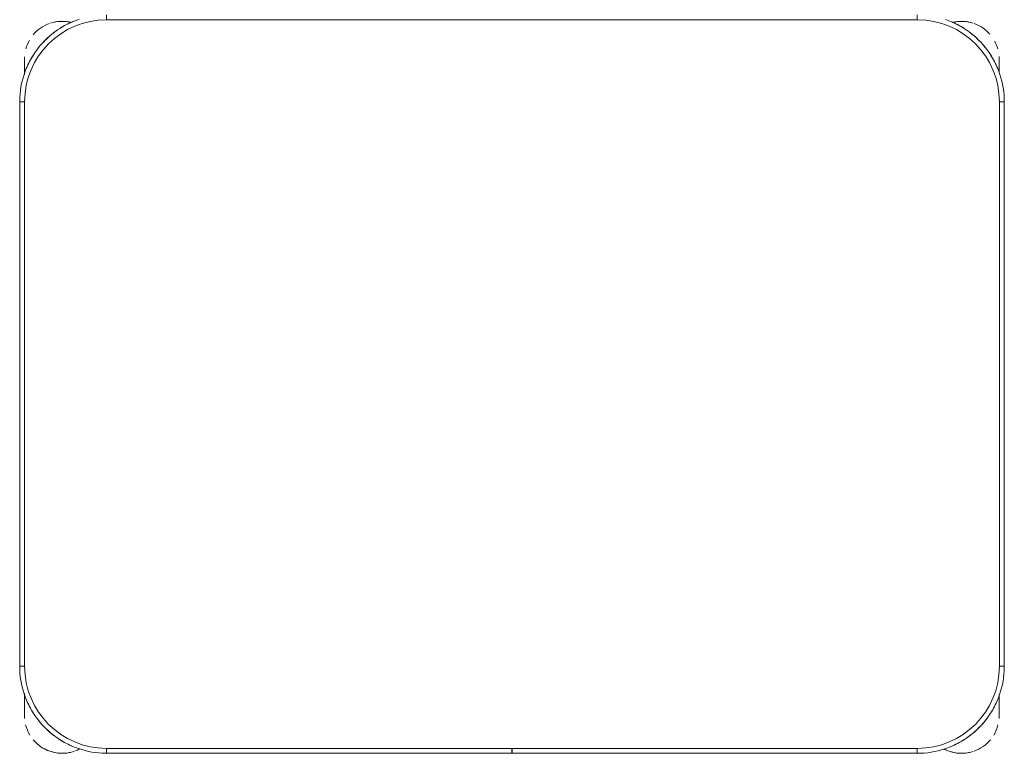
# Model space of a CAD drawing. Header units: metres. Extents: x 3 to 43.5, y -74 to -48.5.
# Tile 187 of 209: x 38.65 to 39.25, y -54.027 to -53.58. Entities that reach past the tile are written whole.
import ezdxf

# ---------------------------------------------------------------- set-up
doc = ezdxf.new("R2010")
doc.units = ezdxf.units.M
doc.layers.add('I-FURN', color=7, linetype='Continuous', lineweight=18)

# ---------------------------------------------------------------- blocks, each defined once
blk = doc.blocks.new('ConjuntoParaAlunoTamanho6 - CJA06_ConjuntoParaAlunoTamanho6-V9-1PAV - FRIGORÍFICA')
at = {"layer": 'I-FURN', "color": 253, "true_color": 0xaaaaaa}
for p, q in [((-0.247, 0.06497), (-0.247, 0.06197)), ((0.247, 0.06497), (0.247, 0.06197)), ((-0.29713, 0.03797), (-0.29713, 0.02828)), ((-0.29713, 0.02878), (-0.29713, 0.03797)), ((0.29687, 0.03797), (0.29687, 0.02961)), ((0.29687, 0.03299), (0.29687, 0.03797)), ((-0.3, 0.01197), (-0.3, -0.33203)), ((-0.3, 0.01197), (-0.297, 0.01197)), ((-0.3, 0.01197), (-0.3, -0.33203)), ((0.3, 0.01197), (0.297, 0.01197)), ((0.3, -0.33203), (0.3, 0.01197)), ((0.3, -0.33203), (0.3, 0.01197)), ((-0.3, -0.33203), (-0.297, -0.33203)), ((0.3, -0.33203), (0.297, -0.33203)), ((-0.29713, -0.34835), (-0.29713, -0.35394)), ((-0.29713, -0.34868), (-0.29713, -0.36203)), ((0.29687, -0.35394), (0.29687, -0.3492)), ((0.29687, -0.36203), (0.29687, -0.34961)), ((-0.29713, -0.35705), (-0.29713, -0.36203)), ((0.29687, -0.36203), (0.29687, -0.35705)), ((-0.247, -0.38503), (-0.247, -0.38203)), ((-0.00005, -0.38203), (-0.00005, -0.38503)), ((0.00005, -0.38503), (0.00005, -0.38203)), ((0.247, -0.38503), (0.247, -0.38203)), ((-0.247, -0.38503), (-0.00005, -0.38503)), ((-0.247, -0.38503), (-0.00005, -0.38503)), ((0.00005, -0.38503), (0.247, -0.38503)), ((0.00005, -0.38503), (0.247, -0.38503))]:
    blk.add_line(p, q, dxfattribs=at)
at = {"layer": 'I-FURN', "color": 253, "true_color": 0xaaaaaa, "flags": 128}
for points in [[(-0.26367, 0.06228), (-0.26567, 0.06157), (-0.26764, 0.06078), (-0.26957, 0.05992), (-0.27147, 0.05898), (-0.27333, 0.05796), (-0.27515, 0.05687), (-0.27693, 0.05571), (-0.27865, 0.05448), (-0.28033, 0.05318), (-0.28195, 0.05181), (-0.28351, 0.05038), (-0.28502, 0.04889), (-0.28647, 0.04734), (-0.28785, 0.04574), (-0.28917, 0.04407), (-0.29042, 0.04236), (-0.2916, 0.0406), (-0.29271, 0.0388), (-0.29374, 0.03695), (-0.29471, 0.03506), (-0.29559, 0.03313), (-0.2964, 0.03117), (-0.29713, 0.02918), (-0.29777, 0.02716), (-0.29834, 0.02512), (-0.29883, 0.02306), (-0.29923, 0.02097), (-0.29955, 0.01888), (-0.29978, 0.01677), (-0.29993, 0.01466), (-0.3, 0.01254), (-0.3, 0.01197)], [(0.247, 0.06197), (0.1235, 0.06197), (0, 0.06197), (-0.1235, 0.06197), (-0.247, 0.06197)], [(-0.247, 0.06197), (-0.1235, 0.06197), (0, 0.06197), (0.1235, 0.06197), (0.247, 0.06197)], [(0.3, 0.01197), (0.29996, 0.01409), (0.29983, 0.0162), (0.29962, 0.01831), (0.29932, 0.02041), (0.29894, 0.0225), (0.29848, 0.02456), (0.29794, 0.02661), (0.29731, 0.02864), (0.2966, 0.03064), (0.29582, 0.03261), (0.29495, 0.03454), (0.29401, 0.03644), (0.29299, 0.0383), (0.2919, 0.04012), (0.29074, 0.04189), (0.28951, 0.04362), (0.28821, 0.04529), (0.28685, 0.04691), (0.28542, 0.04848), (0.28393, 0.04999), (0.28238, 0.05143), (0.28077, 0.05282), (0.27911, 0.05413), (0.2774, 0.05538), (0.27564, 0.05656), (0.27383, 0.05767), (0.27198, 0.05871), (0.27009, 0.05967), (0.26816, 0.06056), (0.2662, 0.06136), (0.26421, 0.06209)], [(-0.29713, 0.03797), (-0.29713, 0.03796), (-0.29713, 0.03792), (-0.29713, 0.03785), (-0.29713, 0.03775), (-0.29713, 0.03763), (-0.29713, 0.03748), (-0.29713, 0.03731), (-0.29713, 0.03711), (-0.29713, 0.03688), (-0.29713, 0.03663), (-0.29713, 0.03635), (-0.29713, 0.03605), (-0.29713, 0.03572), (-0.29713, 0.03537), (-0.29713, 0.035), (-0.29713, 0.03461), (-0.29713, 0.03419), (-0.29713, 0.03375), (-0.29713, 0.03329), (-0.29713, 0.03282), (-0.29713, 0.03232), (-0.29713, 0.0318), (-0.29713, 0.03127), (-0.29713, 0.03072), (-0.29713, 0.03016), (-0.29713, 0.02958), (-0.29713, 0.02898)], [(0.29687, 0.03), (0.29687, 0.03057), (0.29687, 0.03112), (0.29687, 0.03166), (0.29687, 0.03218), (0.29687, 0.03268), (0.29687, 0.03317), (0.29687, 0.03363), (0.29687, 0.03407), (0.29687, 0.0345), (0.29687, 0.0349), (0.29687, 0.03528), (0.29687, 0.03563), (0.29687, 0.03596), (0.29687, 0.03627), (0.29687, 0.03656), (0.29687, 0.03682), (0.29687, 0.03705), (0.29687, 0.03726), (0.29687, 0.03744), (0.29687, 0.0376), (0.29687, 0.03772), (0.29687, 0.03783), (0.29687, 0.0379), (0.29687, 0.03795), (0.29687, 0.03797)], [(-0.297, 0.01197), (-0.297, -0.07403), (-0.297, -0.16003), (-0.297, -0.24603), (-0.297, -0.33203)], [(-0.297, -0.33203), (-0.297, -0.24603), (-0.297, -0.16003), (-0.297, -0.07403), (-0.297, 0.01197)], [(0.297, -0.33203), (0.297, -0.24603), (0.297, -0.16003), (0.297, -0.07403), (0.297, 0.01197)], [(0.297, 0.01197), (0.297, -0.07403), (0.297, -0.16003), (0.297, -0.24603), (0.297, -0.33203)], [(-0.3, -0.33203), (-0.29996, -0.33415), (-0.29983, -0.33627), (-0.29962, -0.33838), (-0.29932, -0.34048), (-0.29894, -0.34256), (-0.29848, -0.34463), (-0.29794, -0.34668), (-0.29731, -0.34871), (-0.2966, -0.3507), (-0.29582, -0.35267), (-0.29495, -0.35461), (-0.29401, -0.35651), (-0.29299, -0.35837), (-0.2919, -0.36019), (-0.29074, -0.36196), (-0.28951, -0.36368), (-0.28821, -0.36536), (-0.28685, -0.36698), (-0.28542, -0.36855), (-0.28393, -0.37005), (-0.28238, -0.3715), (-0.28077, -0.37288), (-0.27911, -0.3742), (-0.2774, -0.37545), (-0.27564, -0.37663), (-0.27383, -0.37774), (-0.27198, -0.37878), (-0.27009, -0.37974), (-0.26816, -0.38062), (-0.2662, -0.38143), (-0.26421, -0.38216), (-0.2622, -0.38281), (-0.26015, -0.38338), (-0.25809, -0.38386), (-0.25601, -0.38426), (-0.25391, -0.38458), (-0.25181, -0.38482), (-0.24969, -0.38497), (-0.24757, -0.38503), (-0.247, -0.38503)], [(0.247, -0.38503), (0.24912, -0.38499), (0.25124, -0.38486), (0.25334, -0.38465), (0.25544, -0.38436), (0.25753, -0.38398), (0.2596, -0.38351), (0.26165, -0.38297), (0.26367, -0.38234), (0.26567, -0.38164), (0.26764, -0.38085), (0.26957, -0.37999), (0.27147, -0.37904), (0.27333, -0.37803), (0.27515, -0.37694), (0.27693, -0.37578), (0.27865, -0.37454), (0.28033, -0.37324), (0.28195, -0.37188), (0.28351, -0.37045), (0.28502, -0.36896), (0.28647, -0.36741), (0.28785, -0.3658), (0.28917, -0.36414), (0.29042, -0.36243), (0.2916, -0.36067), (0.29271, -0.35886), (0.29374, -0.35701), (0.29471, -0.35512), (0.29559, -0.3532), (0.2964, -0.35124), (0.29713, -0.34925), (0.29777, -0.34723), (0.29834, -0.34519), (0.29883, -0.34312), (0.29923, -0.34104), (0.29955, -0.33895), (0.29978, -0.33684), (0.29993, -0.33472), (0.3, -0.33261), (0.3, -0.33203)], [(-0.29713, -0.34907), (-0.29713, -0.34973), (-0.29713, -0.35038), (-0.29713, -0.35102), (-0.29713, -0.35165), (-0.29713, -0.35227), (-0.29713, -0.35288), (-0.29713, -0.35348), (-0.29713, -0.35406), (-0.29713, -0.35463), (-0.29713, -0.35518), (-0.29713, -0.35572), (-0.29713, -0.35624), (-0.29713, -0.35674), (-0.29713, -0.35722), (-0.29713, -0.35769), (-0.29713, -0.35813), (-0.29713, -0.35855), (-0.29713, -0.35895), (-0.29713, -0.35933), (-0.29713, -0.35969), (-0.29713, -0.36002), (-0.29713, -0.36033), (-0.29713, -0.36061), (-0.29713, -0.36087), (-0.29713, -0.36111), (-0.29713, -0.36131), (-0.29713, -0.3615), (-0.29713, -0.36165), (-0.29713, -0.36178), (-0.29713, -0.36188), (-0.29713, -0.36196), (-0.29713, -0.36201), (-0.29713, -0.36203)], [(0.29687, -0.36203), (0.29687, -0.36201), (0.29687, -0.36197), (0.29687, -0.36191), (0.29687, -0.36181), (0.29687, -0.36169), (0.29687, -0.36154), (0.29687, -0.36137), (0.29687, -0.36117), (0.29687, -0.36094), (0.29687, -0.36069), (0.29687, -0.36041), (0.29687, -0.36011), (0.29687, -0.35978), (0.29687, -0.35943), (0.29687, -0.35906), (0.29687, -0.35866), (0.29687, -0.35825), (0.29687, -0.35781), (0.29687, -0.35735), (0.29687, -0.35687), (0.29687, -0.35638), (0.29687, -0.35586), (0.29687, -0.35533), (0.29687, -0.35478), (0.29687, -0.35421), (0.29687, -0.35363), (0.29687, -0.35304), (0.29687, -0.35244), (0.29687, -0.35182), (0.29687, -0.35119), (0.29687, -0.35055), (0.29687, -0.3499)], [(-0.247, -0.38203), (-0.1235, -0.38203), (0, -0.38203), (0.1235, -0.38203), (0.247, -0.38203)], [(-0.00005, -0.38203), (-0.06179, -0.38203), (-0.12353, -0.38203), (-0.18526, -0.38203), (-0.247, -0.38203)], [(0.247, -0.38203), (0.18526, -0.38203), (0.12352, -0.38203), (0.06179, -0.38203), (0.00005, -0.38203)]]:
    blk.add_lwpolyline(points, dxfattribs=at)
at = {"layer": 'I-FURN', "color": 253, "true_color": 0xaaaaaa}
for centre, radius, start, end in [((-0.247, 0.01197), 0.05, 90, 180), ((-0.247, 0.01197), 0.05, 90, 180), ((-0.27413, 0.03797), 0.023, 76.78758, 108), ((-0.27413, 0.03797), 0.023, 76.40434, 104.46692), ((-0.247, 0.01197), 0.053, 112.5, 122.69993), ((0.247, 0.01197), 0.05, 360, 90), ((0.247, 0.01197), 0.05, 0, 90), ((0.247, 0.01197), 0.053, 57.30007, 67.5), ((0.247, 0.01197), 0.053, 57.30007, 67.5), ((0.27387, 0.03797), 0.023, 75.53308, 103.10319), ((0.27387, 0.03797), 0.023, 72, 102.57928), ((-0.27413, 0.03797), 0.023, 109.92744, 140.02309), ((-0.247, 0.01197), 0.053, 127.1607, 142.31122), ((0.247, 0.01197), 0.053, 37.1607, 53.14964), ((0.247, 0.01197), 0.053, 37.1607, 53.14964), ((0.27387, 0.03797), 0.023, 41.01944, 70.30683), ((-0.27413, 0.03797), 0.023, 149.97621, 164.34498), ((0.27387, 0.03797), 0.023, 15.73053, 28.0506), ((-0.27413, 0.03797), 0.023, 176.5669, 180), ((-0.247, 0.01197), 0.053, 147.30007, 157.5), ((0.247, 0.01197), 0.053, 22.5, 32.69993), ((0.247, 0.01197), 0.053, 22.5, 32.69993), ((0.27387, 0.03797), 0.023, 360, 4.00915), ((-0.247, -0.33203), 0.05, 180, 270), ((-0.247, -0.33203), 0.05, 180, 270), ((0.247, -0.33203), 0.05, 270, 360), ((0.247, -0.33203), 0.05, 270, 0), ((-0.247, -0.33203), 0.053, 202.5, 212.69993), ((0.247, -0.33203), 0.053, 327.30007, 337.5), ((0.247, -0.33203), 0.053, 327.30007, 337.5), ((-0.27413, -0.36203), 0.023, 180, 184.41224), ((-0.247, -0.33203), 0.053, 217.68878, 233.14964), ((0.247, -0.33203), 0.053, 307.1607, 323.14964), ((0.247, -0.33203), 0.053, 307.1607, 323.14964), ((0.27387, -0.36203), 0.023, 355.58784, 360), ((-0.27413, -0.36203), 0.023, 194.46313, 211.29748), ((0.27387, -0.36203), 0.023, 328.70279, 345.53679), ((-0.27413, -0.36203), 0.023, 220.15845, 250.98921), ((-0.247, -0.33203), 0.053, 237.30007, 247.5), ((0.247, -0.33203), 0.053, 292.5, 302.69993), ((0.247, -0.33203), 0.053, 292.5, 302.69993), ((0.27387, -0.36203), 0.023, 289.64716, 320.10645), ((-0.27413, -0.36203), 0.023, 241.29896, 288), ((-0.27413, -0.36203), 0.023, 289.64716, 297.85925), ((0.27387, -0.36203), 0.023, 242.37001, 250.98921), ((0.27387, -0.36203), 0.023, 243.53772, 288), ((-0.27413, -0.36203), 0.023, 255.53308, 284.46692), ((-0.247, -0.33203), 0.053, 269.66246, 270), ((0.27387, -0.36203), 0.023, 255.53308, 284.46692)]:
    blk.add_arc(centre, radius, start, end, dxfattribs=at)
blk = doc.blocks.new('4 GRE - ESCOLA DE CINEMA E AUDIOVISUAL CINE REX R07_rvt-1-1PAV - FRIGORÍFICA')
at = {"layer": 'I-FURN', "color": 253, "lineweight": 18, "true_color": 0xaaaaaa}
blk.add_blockref('ConjuntoParaAlunoTamanho6 - CJA06_ConjuntoParaAlunoTamanho6-V9-1PAV - FRIGORÍFICA', (38.95024, -53.64244), dxfattribs=at)

msp = doc.modelspace()

# ---------------------------------------------------------------- block references
at = {"lineweight": 5}
msp.add_blockref('4 GRE - ESCOLA DE CINEMA E AUDIOVISUAL CINE REX R07_rvt-1-1PAV - FRIGORÍFICA', (0, 0), dxfattribs=at)

doc.saveas('drawing.dxf')
